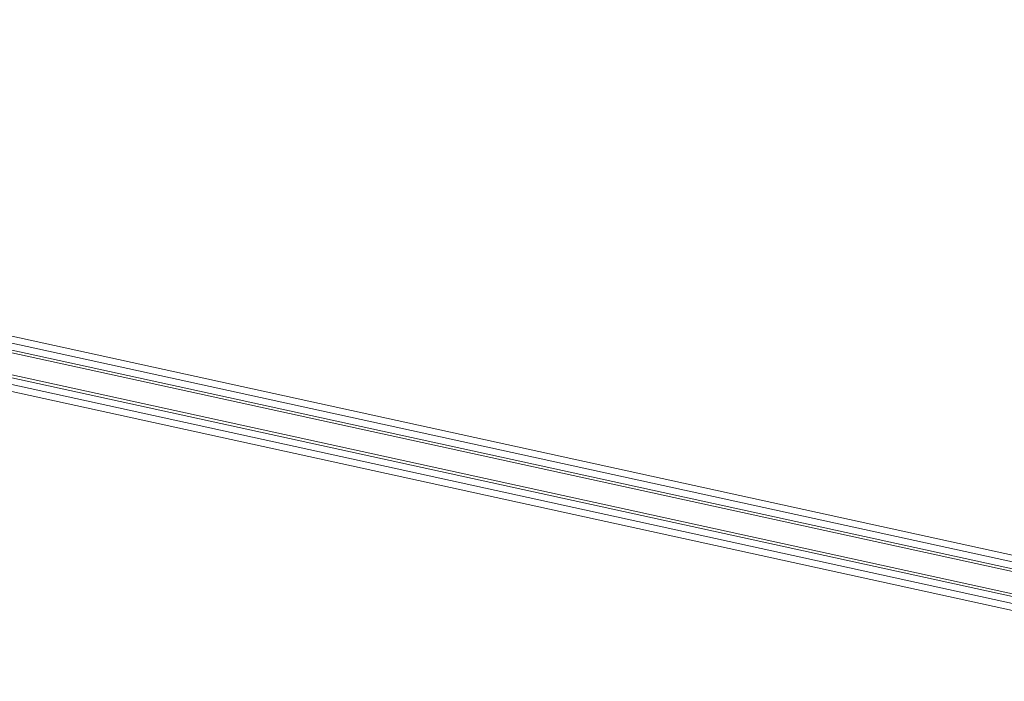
# Model space of a CAD drawing. Header units: metres. Extents: x 233012 to 233264, y 553571 to 554014.
# Tile 176 of 256: x 233197.16 to 233198.98, y 553816.56 to 553817.78. Entities that reach past the tile are written whole.
import ezdxf

# ---------------------------------------------------------------- set-up
doc = ezdxf.new("R2010")
doc.units = ezdxf.units.M
doc.layers.add('A-NL20_wanden', color=252, linetype='Continuous', lineweight=5)
doc.layers.add('A-NL22_binnenwanden', color=252, linetype='Continuous', lineweight=5)

msp = doc.modelspace()

# ---------------------------------------------------------------- linework, layer by layer
at = {"layer": 'A-NL20_wanden'}
for p, q in [((233194.479, 553817.7691), (233199.615, 553816.6452)), ((233194.4886, 553817.7542), (233199.6368, 553816.6277)), ((233194.4924, 553817.7483), (233199.6357, 553816.6228)), ((233194.5229, 553817.7006), (233199.6271, 553816.5837)), ((233194.5267, 553817.6947), (233199.6261, 553816.5788)), ((233194.5363, 553817.6798), (233199.599, 553816.5719))]:
    msp.add_line(p, q, dxfattribs=at)
at = {"layer": 'A-NL22_binnenwanden'}
for p, q in [((233199.6177, 553816.6574), (233194.4695, 553817.784)), ((233194.5458, 553817.6649), (233199.5963, 553816.5597))]:
    msp.add_line(p, q, dxfattribs=at)

doc.saveas('drawing.dxf')
